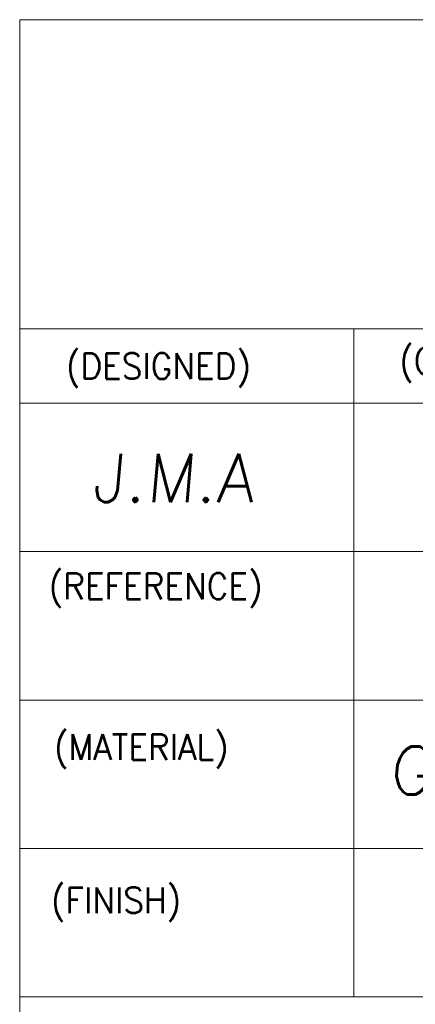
# Model space of a CAD drawing. Header units: millimetres. Extents: x 4497 to 13960, y 12291 to 16372.
# Tile 154 of 217: x 8676 to 8768, y 12922 to 13150. Entities that reach past the tile are written whole.
import ezdxf
from ezdxf.enums import TextEntityAlignment as Align

# ---------------------------------------------------------------- set-up
doc = ezdxf.new("R2010")
doc.units = ezdxf.units.MM
doc.header["$LTSCALE"] = 0.8
doc.layers.get('0').update_dxf_attribs({"linetype": 'CONTINUOUS', "lineweight": 0})
doc.layers.add('2', color=3, linetype='CONTINUOUS', lineweight=0)
doc.styles.add('GHS', font='romans', dxfattribs={"height": 2, "bigfont": 'whgtxt'})
doc.styles.get("Standard").update_dxf_attribs({"font": 'romans.shx', "width": 0.8, "oblique": 5, "bigfont": 'whgtxt.shx'})

msp = doc.modelspace()

# ---------------------------------------------------------------- linework, layer by layer
for p, q in [((8676.308, 12821.021), (8676.308, 13149.978)), ((8676.308, 13149.978), (9071.057, 13149.978)), ((8676.308, 13078.466), (9071.057, 13078.466)), ((8753.542, 12923.999), (8753.542, 13078.466)), ((8676.308, 13061.303), (8908.009, 13061.303)), ((8676.308, 13026.977), (9071.057, 13026.977)), ((8676.308, 12992.651), (8999.963, 12992.651)), ((8676.308, 12958.325), (9071.057, 12958.325)), ((8676.308, 12923.999), (9071.057, 12923.999))]:
    msp.add_line(p, q)

# ---------------------------------------------------------------- texts
at = {"width": 0.933333}
for s, height, p in [('(CHECKED)', 5.968, (8764.05, 13074.031)), ('(DESIGNED)', 5.968, (8687.007, 13072.868)), ('(REFERENCE)', 5.96803, (8683.021, 13021.963)), ('(MATERIAL)', 5.968, (8684.237, 12984.765)), ('(FINISH)', 5.968, (8683.526, 12949.341))]:
    msp.add_text(s, height=height, dxfattribs=at).set_placement(p, align=Align.TOP_LEFT)
at = {"layer": '2', "style": 'GHS', "oblique": 5}
for s, height, p in [('J.M.A', 11.1958, (8692.921, 13038.413)), ('GA 1.0T', 11.0838, (8761.651, 12970.84))]:
    msp.add_text(s, height=height, dxfattribs=at).set_placement(p)

doc.saveas('drawing.dxf')
